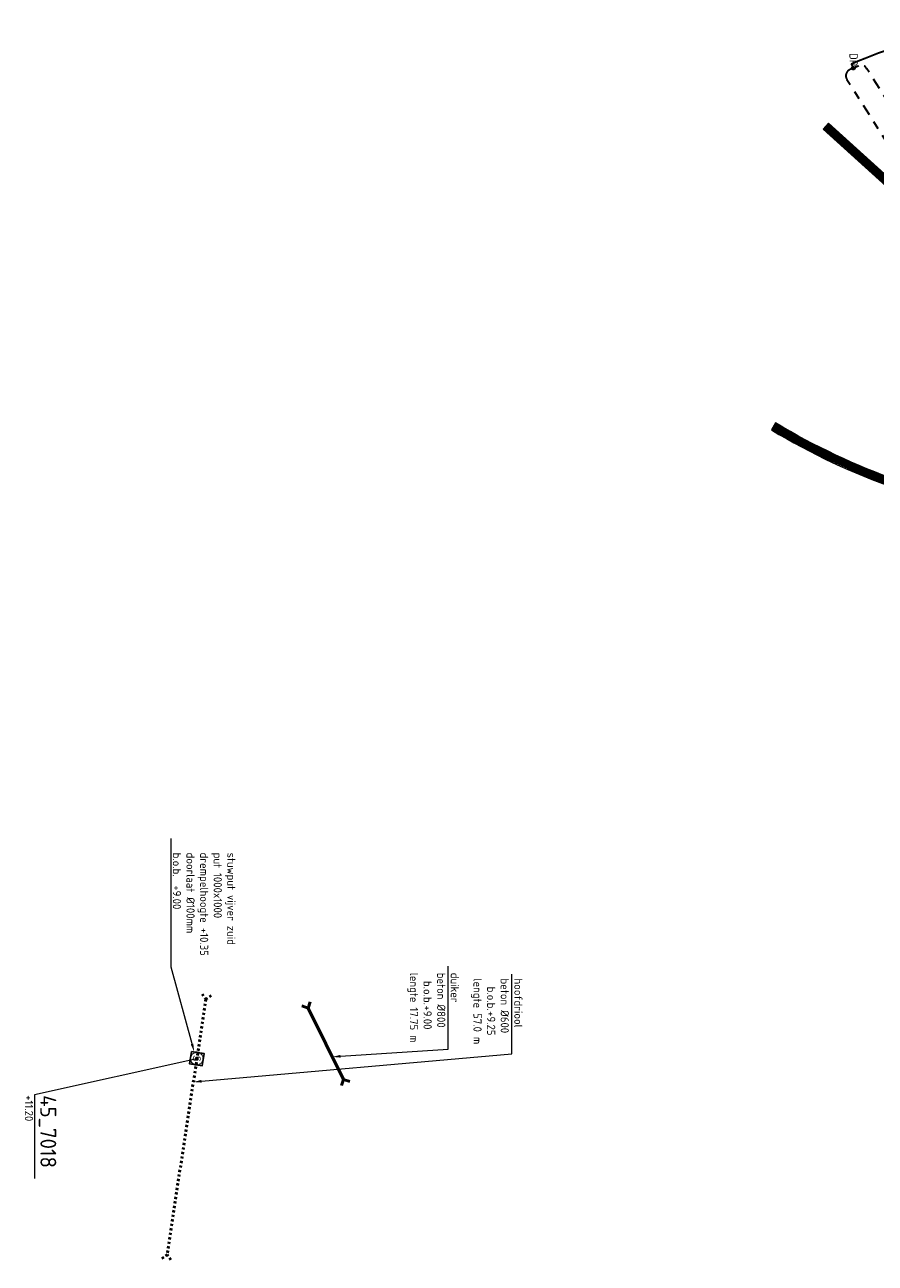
# Model space of a CAD drawing. Header units: metres. Extents: x 232508 to 233531, y 553160 to 554395.
# Tile 13 of 24: x 232978 to 233165, y 554010 to 554283. Entities that reach past the tile are written whole.
import ezdxf
from ezdxf import colors
from ezdxf.entities.mleader import LeaderData, LeaderLine
from ezdxf.enums import TextEntityAlignment as Align
from ezdxf.math import Vec2, Vec3

# ---------------------------------------------------------------- set-up
doc = ezdxf.new("R2010")
doc.units = ezdxf.units.M
for name, pattern in [('HIDDENX2', [0.75, 0.5, -0.25]), ('NLCS-HIDDEN', [4, 2, -2]), ('RI-DRAINAGE', [19.2, 6, -1.8, 1.8, -1.8, 2.4, -1.8, 1.8, -1.8])]:
    doc.linetypes.add(name, pattern=pattern)
doc.layers.get('Defpoints').update_dxf_attribs({"color": 241})
for name, color, linetype, lineweight in [('N-WE-RI-DRAINAGE_DRAIN_PP_125-G', 104, 'RI-DRAINAGE', 35), ('N-WE-RI-DRAINAGE_DRAIN_PP_65-G', 64, 'RI-DRAINAGE', 35), ('N-WE-RI-DRAINAGE_LOZINGSPUNT_ET-T25', 90, 'Continuous', 25), ('X-XX-AL-AANKLEDING-T25', 7, 'Continuous', 25), ('X-XX-AL-REFERENTIE_X_000030163659-G', 7, 'Continuous', 18)]:
    doc.layers.add(name, color=color, linetype=linetype, lineweight=lineweight)
for name, color, linetype, lineweight, true_color in [('N-WE-RI-HWA_PUTNUMMER-S', 150, 'Continuous', 25, 0x007fff), ('N-WE-RI-HWA_RIOOLPUT_STUWPUT-S', 150, 'Continuous', 25, 0x007fff), ('N-WE-RI-WH-DUIKER-S', 150, 'Continuous', 50, 0x007fff), ('N-WE-RI-WH-DUIKER-T', 150, 'Continuous', 13, 0x007fff), ('N-WE-RI-WH-DUIKER_BETON_600-G', 150, 'NLCS-HIDDEN', 50, 0x007fff)]:
    doc.layers.add(name, color=color, linetype=linetype, lineweight=lineweight, true_color=true_color)
doc.styles.add('NLCS-ISO', font='NLCS-ISO.ttf')
doc.styles.add('NLCS-ISO-ANNOTATIEF-T18', font='NLCS-ISO.ttf', dxfattribs={"height": 1.8})
doc.styles.add('NLCS-ISO-ANNOTATIVE-T25', font='NLCS-ISO.ttf', dxfattribs={"height": 2.5})
doc.styles.add('T18', font='NLCS-ISO.ttf', dxfattribs={"height": 1.8})
doc.styles.add('T25', font='NLCS-ISO.ttf', dxfattribs={"height": 2.5})

# ---------------------------------------------------------------- blocks, each defined once
blk = doc.blocks.new('*U27')
at = {"flags": 128}
for points in [[(-5.4, 1.7), (0, 0)], [(1.7, 5.4), (0, 0)], [(0, 0), (32.9, -62.2)], [(31.2, -67.6), (32.9, -62.2)], [(38.3, -63.9), (32.9, -62.2)]]:
    blk.add_lwpolyline(points, dxfattribs=at)
blk = doc.blocks.new('*U28')
at = {"flags": 128}
for points in [[(-5.4, 1.7), (0, 0)], [(1.7, 5.4), (0, 0)], [(0, 0), (106.4, -201.1)], [(104.7, -206.5), (106.4, -201.1)], [(111.8, -202.8), (106.4, -201.1)]]:
    blk.add_lwpolyline(points, dxfattribs=at)
blk = doc.blocks.new('SRI-PUT_STUWPUT-SO')
at = {"lineweight": -3, "flags": 128}
blk.add_lwpolyline([(-2, -2), (2, -2), (2, 2), (-2, 2)], close=True, dxfattribs=at)
at = {"linetype": 'HIDDENX2', "lineweight": -3, "ltscale": 0.25}
blk.add_circle((0, 0), 2, dxfattribs=at)
at = {"ltscale": 0.1, "style": 'NLCS-ISO'}
blk.add_text('S', height=2.5, dxfattribs=at).set_placement((0, -0.01), align=Align.MIDDLE_CENTER)
blk = doc.blocks.new('*U118')
at = {"layer": 'Defpoints'}
blk.add_lwpolyline([(-0.24, -0.24), (0.21, -0.24), (0.21, 0.21), (-0.24, 0.21)], close=True, dxfattribs=at)
at = {"color": 0, "linetype": 'ByBlock', "lineweight": -2}
for tag, p, height, style in [('PUNTNUMMER', (0.85, 1.24), 2.5, 'T25'), ('AFMETINGEN', (0.85, -1.26), 1.8, 'T18'), ('PUTDEKSELHOOGTE', (0.85, -3.76), 1.8, 'T18'), ('BIJZONDERHEDEN', (0.85, -6.26), 1.8, 'T18')]:
    blk.add_attdef(tag, p, '', height=height, dxfattribs=dict(at, style=style))
at = {"layer": 'Defpoints', "style": 'NLCS-ISO'}
blk.add_text('r', height=0.3, dxfattribs=at).set_placement((-0.01, 0.04), align=Align.MIDDLE_CENTER)
blk = doc.blocks.new('Drainagedoorspuitput')
blk.add_circle((0, 0), 0.315)

msp = doc.modelspace()

# ---------------------------------------------------------------- linework, layer by layer
at = {"layer": 'N-WE-RI-DRAINAGE_DRAIN_PP_125-G', "linetype": 'ByBlock', "flags": 128}
msp.add_lwpolyline([(233184.13, 554283.06, 0.021377), (233160.04, 554274.42), (233160.42, 554273.49)], format="xyb", dxfattribs=at)
at = {"layer": 'N-WE-RI-DRAINAGE_DRAIN_PP_65-G', "flags": 128}
msp.add_lwpolyline([(233161.61, 554273.98, 0.00171), (233159.72, 554273.21, 0.466009), (233159.02, 554271.02), (233175.46, 554244.99, 0.068223), (233177.21, 554242.91), (233184.35, 554236.45, 0.001567), (233184.56, 554236.26, 0.869513), (233186.07, 554237.54), (233163.44, 554273.39, 0.362313)], format="xyb", close=True, dxfattribs=at)
at = {"layer": 'X-XX-AL-REFERENTIE_X_000030163659-G', "color": 241, "transparency": 33554636, "const_width": 1.8, "flags": 128}
msp.add_lwpolyline([(233351.08, 554216.11), (233345.02, 554233.89, 0.201659), (233334.73, 554245.48), (233310.38, 554257.14, 0.3511), (233289.75, 554252.57, -0.28426), (233279.73, 554249.03, 0.288463), (233259.3, 554241.63, -0.204877), (233226.19, 554223.33), (233220.04, 554222.71, -0.212057), (233182.94, 554234.89), (233154.36, 554260.73)], format="xyb", dxfattribs=at)
at = {"layer": 'X-XX-AL-REFERENTIE_X_000030163659-G', "color": 241, "lineweight": 13, "flags": 128}
msp.add_lwpolyline([(233351.93, 554216.4), (233345.87, 554234.18, 0.201659), (233335.11, 554246.29), (233310.77, 554257.95, 0.3511), (233289.05, 554253.13, -0.28426), (233279.92, 554249.91, 0.288463), (233258.59, 554242.18, -0.204877), (233226.09, 554224.23), (233219.95, 554223.61, -0.212057), (233183.54, 554235.56), (233154.97, 554261.4), (233153.76, 554260.07), (233182.34, 554234.22, 0.212057), (233220.13, 554221.82), (233226.28, 554222.44, 0.204877), (233260.01, 554241.08, -0.288463), (233279.54, 554248.15, 0.28426), (233290.45, 554252, -0.3511), (233309.98, 554256.33), (233334.34, 554244.67, -0.201659), (233344.17, 554233.6), (233350.23, 554215.82)], format="xyb", dxfattribs=at)
at = {"layer": 'X-XX-AL-REFERENTIE_X_000030163659-G', "color": 151, "transparency": 33554636, "const_width": 1.8, "flags": 128}
msp.add_lwpolyline([(233142.85, 554194.61, 0.098938), (233199.36, 554174.53), (233256.23, 554166.26, 0.032925), (233275.9, 554164.72), (233309.72, 554164.29)], format="xyb", dxfattribs=at)
at = {"layer": 'X-XX-AL-REFERENTIE_X_000030163659-G', "color": 151, "lineweight": 13, "flags": 128}
msp.add_lwpolyline([(233309.73, 554165.19), (233275.92, 554165.62, -0.032925), (233256.36, 554167.16), (233199.48, 554175.42, -0.098938), (233143.32, 554195.38), (233142.39, 554193.84, 0.098938), (233199.23, 554173.64), (233256.1, 554165.37, 0.032925), (233275.89, 554163.82), (233309.53, 554163.39)], format="xyb", dxfattribs=at)

# ---------------------------------------------------------------- block references
at = {"layer": 'N-WE-RI-DRAINAGE_DRAIN_PP_125-G'}
msp.add_blockref('Drainagedoorspuitput', (233160.42, 554273.49), dxfattribs=at)
at = {"layer": 'N-WE-RI-WH-DUIKER-S', "xscale": 0.2499999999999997, "yscale": 0.2499999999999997, "zscale": 0.2499999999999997, "rotation": 358.5685404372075}
msp.add_blockref('*U27', (233040.34, 554066.55), dxfattribs=at)

# ---------------------------------------------------------------- texts
at = {"layer": 'N-WE-RI-DRAINAGE_LOZINGSPUNT_ET-T25', "style": 'NLCS-ISO-ANNOTATIVE-T25'}
msp.add_text('DP', height=1.8, rotation=270, dxfattribs=at).set_placement((233159.05, 554275.39), align=Align.BOTTOM_CENTER)

# ---------------------------------------------------------------- leaders
at = {"layer": 'X-XX-AL-AANKLEDING-T25'}
ml = msp.add_multileader_mtext('Standard', dxfattribs=at)
ml.set_content('stuwput vijver zuid\\Pput 1000x1000\\Pdrempelhoogte +10.35\\Pdoorlaat Ø100mm\\Pb.o.b.^I+9.00', color=256, style='NLCS-ISO-ANNOTATIEF-T18')
ml.set_leader_properties(color=256, linetype='ByLayer', lineweight=13)
ml.build(insert=Vec2(0, 0))
ml.multileader.update_dxf_attribs({"text_left_attachment_type": 5, "text_right_attachment_type": 5, "dogleg_length": 1.8, "arrow_head_size": 1.8})
ctx = ml.context
ctx.base_point, ctx.char_height, ctx.arrow_head_size, ctx.landing_gap_size, ctx.plane_origin, ctx.plane_x_axis, ctx.plane_y_axis = Vec3(233010.2, 554101.13), 1.8, 1.8, 0.36, Vec3(232937.56, 554003.66), Vec3(0, -1), Vec3(1, 0)
ctx.left_attachment, ctx.right_attachment = 5, 5
notes = []
notes.append((ctx, [(1, (1, 1, 0), (233010.2, 554075.57), (0, 1), 1.8, [(0, [(233015.26, 554056.92)], 0, [])])]))
ctx.mtext.insert, ctx.mtext.text_direction, ctx.mtext.rotation, ctx.mtext.flow_direction = Vec3(233024.36, 554100.77), Vec3(0, -1), 4.712389, 5
ctx.mtext.has_bg_fill, ctx.mtext.bg_color, ctx.mtext.bg_scale_factor, ctx.mtext.bg_transparency, ctx.mtext.use_window_bg_color = 1, -1027028792, 1.5, 0, 1
for ctx, leaders in notes:
    for number, flags, end, landing, length, lines in leaders:
        leader = LeaderData()
        leader.index, (leader.has_last_leader_line, leader.has_dogleg_vector, leader.attachment_direction) = number, flags
        leader.last_leader_point, leader.dogleg_vector, leader.dogleg_length = Vec3(end), Vec3(landing), length
        for number, points, colour, breaks in lines:
            line = LeaderLine()
            line.index, line.vertices, line.color, line.breaks = number, Vec3.list(points), colors.encode_raw_color(colour), breaks
            leader.lines.append(line)
        ctx.leaders.append(leader)

# ---------------------------------------------------------------- next in the draw order: block references
at = {"layer": 'N-WE-RI-WH-DUIKER_BETON_600-G', "xscale": 0.25, "yscale": 0.25, "zscale": 0.25, "rotation": 323.4544695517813}
msp.add_blockref('*U28', (233017.86, 554068.49), dxfattribs=at)

# ---------------------------------------------------------------- next in the draw order: leaders
at = {"layer": 'N-WE-RI-WH-DUIKER-T', "linetype": 'Continuous'}
ml = msp.add_multileader_mtext('Standard', dxfattribs=at)
ml.set_content('duiker\\Pbeton %%C800\\P\\pxi-3,l4,t4;b.o.b.^I+9.00\\P\\pi0,l0,tz;lengte 17.75 m', color=256, style='NLCS-ISO-ANNOTATIEF-T18')
ml.set_leader_properties(color=256, linetype='ByLayer', lineweight=13)
ml.build(insert=Vec2(0, 0))
ml.multileader.update_dxf_attribs({"text_left_attachment_type": 6, "text_right_attachment_type": 6, "dogleg_length": 1, "arrow_head_size": 1.8})
ctx = ml.context
ctx.base_point, ctx.char_height, ctx.arrow_head_size, ctx.landing_gap_size, ctx.plane_origin, ctx.plane_x_axis, ctx.plane_y_axis = Vec3(233071.23, 554074.68), 1.8, 1.8, 0.36, Vec3(233101.65, 554096.23), Vec3(0, -1), Vec3(1, 0)
ctx.left_attachment, ctx.right_attachment = 6, 6
notes = []
notes.append((ctx, [(0, (1, 1, 0), (233071.23, 554057.48), (0, 1), 1, [(2, [(233045.69, 554055.81)], 0, [])])]))
ctx.mtext.insert, ctx.mtext.text_direction, ctx.mtext.rotation, ctx.mtext.flow_direction = Vec3(233073.57, 554074.32), Vec3(0, -1), 4.712389, 5
ctx.mtext.has_bg_fill, ctx.mtext.bg_color, ctx.mtext.bg_scale_factor, ctx.mtext.bg_transparency, ctx.mtext.use_window_bg_color = 1, -1027028792, 1.5, 0, 1
for ctx, leaders in notes:
    for number, flags, end, landing, length, lines in leaders:
        leader = LeaderData()
        leader.index, (leader.has_last_leader_line, leader.has_dogleg_vector, leader.attachment_direction) = number, flags
        leader.last_leader_point, leader.dogleg_vector, leader.dogleg_length = Vec3(end), Vec3(landing), length
        for number, points, colour, breaks in lines:
            line = LeaderLine()
            line.index, line.vertices, line.color, line.breaks = number, Vec3.list(points), colors.encode_raw_color(colour), breaks
            leader.lines.append(line)
        ctx.leaders.append(leader)

# ---------------------------------------------------------------- next in the draw order: leaders
ml = msp.add_multileader_mtext('Standard', dxfattribs=at)
ml.set_content('hoofdriool\\Pbeton %%C600\\P\\pxi-3,l4,t4;b.o.b.^I+9.25\\P\\pi0,l0,tz;lengte 57.0 m', color=256, style='NLCS-ISO-ANNOTATIEF-T18')
ml.set_leader_properties(color=256, linetype='ByLayer', lineweight=13)
ml.build(insert=Vec2(0, 0))
ml.multileader.update_dxf_attribs({"text_left_attachment_type": 6, "text_right_attachment_type": 6, "dogleg_length": 1, "arrow_head_size": 1.8})
ctx = ml.context
ctx.base_point, ctx.char_height, ctx.arrow_head_size, ctx.landing_gap_size, ctx.plane_origin, ctx.plane_x_axis, ctx.plane_y_axis = Vec3(233085.23, 554073.42), 1.8, 1.8, 0.36, Vec3(233115.65, 554095.2), Vec3(0, -1), Vec3(1, 0)
ctx.left_attachment, ctx.right_attachment = 6, 6
notes = []
notes.append((ctx, [(0, (1, 1, 0), (233085.23, 554056.45), (0, 1), 1.67, [(2, [(233015.08, 554050.27)], 0, [])])]))
ctx.mtext.insert, ctx.mtext.text_direction, ctx.mtext.rotation, ctx.mtext.flow_direction = Vec3(233087.57, 554073.06), Vec3(0, -1), 4.712389, 5
ctx.mtext.has_bg_fill, ctx.mtext.bg_color, ctx.mtext.bg_scale_factor, ctx.mtext.bg_transparency, ctx.mtext.use_window_bg_color = 1, -1027028792, 1.5, 0, 1
for ctx, leaders in notes:
    for number, flags, end, landing, length, lines in leaders:
        leader = LeaderData()
        leader.index, (leader.has_last_leader_line, leader.has_dogleg_vector, leader.attachment_direction) = number, flags
        leader.last_leader_point, leader.dogleg_vector, leader.dogleg_length = Vec3(end), Vec3(landing), length
        for number, points, colour, breaks in lines:
            line = LeaderLine()
            line.index, line.vertices, line.color, line.breaks = number, Vec3.list(points), colors.encode_raw_color(colour), breaks
            leader.lines.append(line)
        ctx.leaders.append(leader)

# ---------------------------------------------------------------- next in the draw order: linework, layer by layer
at = {"layer": 'N-WE-RI-HWA_PUTNUMMER-S', "lineweight": 13, "flags": 128}
msp.add_lwpolyline([(233015.85, 554055.39), (232980.09, 554047.47), (232980.09, 554029.02)], dxfattribs=at)

# ---------------------------------------------------------------- next in the draw order: block references
at = {"layer": 'N-WE-RI-HWA_PUTNUMMER-S'}
ref = msp.add_blockref('*U118', (233015.85, 554055.39), dxfattribs=dict(at, rotation=270))
ref.add_attrib('PUNTNUMMER', '45_7018', (232981.38, 554047.36), dxfattribs={"layer": '0', "color": 0, "linetype": 'ByBlock', "lineweight": -2, "height": 3.5, "rotation": 270, "style": 'NLCS-ISO'})
ref.add_attrib('PUTDEKSELHOOGTE', '+11.20', (232977.98, 554047.36), dxfattribs={"layer": '0', "color": 0, "linetype": 'ByBlock', "lineweight": -2, "height": 1.8, "rotation": 270, "style": 'NLCS-ISO'})
at = {"layer": 'N-WE-RI-HWA_RIOOLPUT_STUWPUT-S', "xscale": 0.6999999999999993, "yscale": 0.6999999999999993, "zscale": 0.6999999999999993, "rotation": 260.9602129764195}
msp.add_blockref('SRI-PUT_STUWPUT-SO', (233015.84, 554055.41), dxfattribs=at)

doc.saveas('drawing.dxf')
